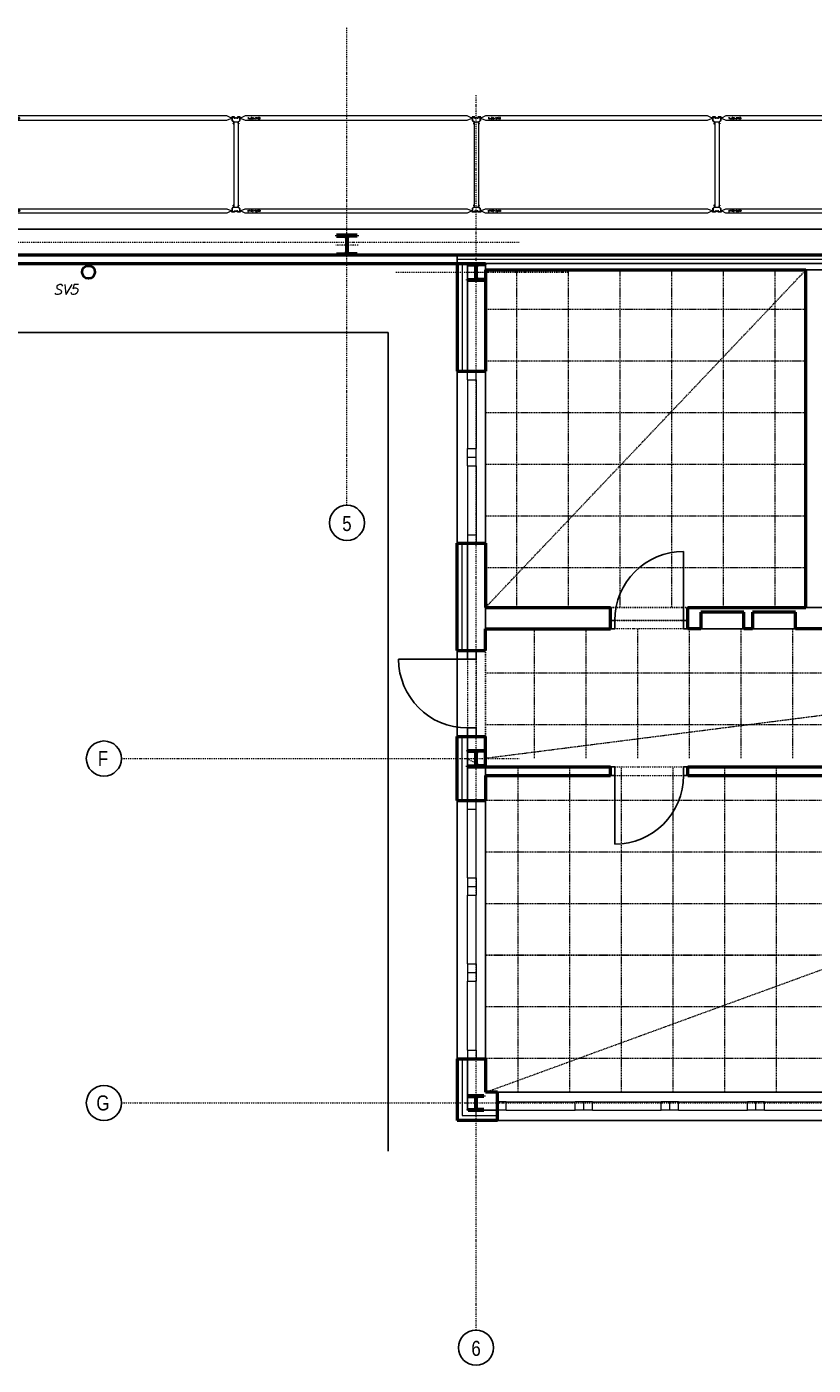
# Model space of a CAD drawing. Header units: millimetres. Extents: x -52574 to 8124, y -11597 to 32980.
# Tile 3 of 7: x -16837 to -7705, y -11597 to 3950. Entities that reach past the tile are written whole.
import ezdxf
from ezdxf.enums import TextEntityAlignment as Align

# ---------------------------------------------------------------- set-up
doc = ezdxf.new("R2010")
doc.units = ezdxf.units.MM
for name, pattern in [('DASHDOT', [25.4, 12.7, -6.35, 0, -6.35]), ('DASHED', [19.05, 12.7, -6.35]), ('DGN Style 2', [56.260671, 33.756403, -22.504268]), ('DIVIDE', [31.75, 12.7, -6.35, 0, -6.35, 0, -6.35]), ('DOT', [6.35, 0, -6.35]), ('SPOJITÁ', [0])]:
    doc.linetypes.add(name, pattern=pattern)
for name, color, linetype, lineweight in [('CKDVERE_', 7, 'Continuous', 25), ('CKDVERE_NADROVINOU', 1, 'DASHDOT', 18), ('CKDVERE_ZARUBNE_RAM', 5, 'Continuous', 25), ('CKIZOLACE', 1, 'Continuous', 18), ('CKOKNA', 1, 'Continuous', 18), ('CKRASTR', 7, 'DASHDOT', 15), ('CKRASTR_POPIS', 3, 'Continuous', 25), ('CKSTENY_NADROVINOU', 7, 'DASHDOT', 25), ('CKSTENY_PODROVINOU', 7, 'Continuous', 25), ('CKSTENY_REZ', 6, 'Continuous', 50), ('CKTEXTY_MALE', 3, 'Continuous', 18), ('CSPROFILY_OSY', 1, 'DASHDOT', 18), ('CSPROFILY_REZY', 4, 'Continuous', 50), ('podhledy', 7, 'Continuous', 20), ('pohledy', 7, 'Continuous', 25), ('R-IF_nosniky-silna', 240, 'Continuous', 0), ('ZTI-DEŠŤOVÁ-KANALIZACE', 210, 'KANALIZACE', 40)]:
    doc.layers.add(name, color=color, linetype=linetype, lineweight=lineweight)
doc.layers.add('CKDVERE_DORAZ', color=7, linetype='DOT', lineweight=25, plot=False)
doc.layers.add('TECH-STOJNY', color=5, linetype='Continuous')
doc.styles.add('_TCW_TXTSTY_E', font='SIMPLEX.SHX', dxfattribs={"height": 17.560974})
doc.styles.add('Arial', font='arial.ttf', dxfattribs={"width": 0.8})
doc.styles.add('KURZIVA', font='italic__.ttf')
doc.styles.get("Standard").update_dxf_attribs({"font": 'arial.ttf'})
doc.linetypes.add('IZOLACE_POLYSTYREN_EXPANDOVANY', pattern='A,1,[224,CADKON.SHX,S=0.01,R=0,X=-0.5,Y=-1.74],-2', length=3)
doc.linetypes.add('IZOLACE_POLYSTYREN_PENOVY', pattern='A,0.001,[228,CADKON.SHX,S=0.1,R=0,X=0,Y=0],-2', length=2.001)
doc.linetypes.add('KANALIZACE', pattern='A,30,-3.5,["C",Standard,S=2.54,R=0,X=-3.81,Y=-1.27],-0.001', length=33.501)

# ---------------------------------------------------------------- blocks, each defined once
blk = doc.blocks.new('CK_S_EXT_HEAHEA180')
for p, q in [((-90, 85.5), (90, 85.5)), ((-90, 85.5), (-90, 76)), ((-90, 76), (-18, 76)), ((-3, -61), (-3, 61)), ((3, -61), (3, 61)), ((90, 76), (18, 76)), ((90, 85.5), (90, 76)), ((-90, -85.5), (-90, -76)), ((-90, -76), (-18, -76)), ((-90, -85.5), (90, -85.5)), ((90, -76), (18, -76)), ((90, -85.5), (90, -76))]:
    blk.add_line(p, q)
for centre, start, end in [((-18, 61), 0, 90), ((18, 61), 90, 180), ((-18, -61), 270, 0), ((18, -61), 180, 270)]:
    blk.add_arc(centre, 15, start, end)
blk = doc.blocks.new('A$C2294005E')
at = {"layer": 'R-IF_nosniky-silna', "linetype": 'Continuous'}
for p, q in [((34, 39), (0, 39)), ((0, 39), (0, 25)), ((0, 25), (4, 25)), ((4, 25), (4, 35)), ((4, 35), (30, 35)), ((30, 35), (30, 21)), ((30, 21), (34, 21)), ((34, 25), (34, 39)), ((36, 25), (34, 25)), ((34, 25), (34, 25)), ((34, 21), (36, 21)), ((38, 25), (36, 25)), ((36, 21), (38, 21)), ((40, 26), (38, 25)), ((38, 21), (40, 20)), ((42, 26), (40, 26)), ((40, 20), (42, 20)), ((44, 26), (42, 26)), ((42, 20), (44, 20)), ((90, 49), (44, 26)), ((44, 20), (90, 1)), ((92, 49), (90, 49)), ((90, 1), (92, 1)), ((94, 49), (92, 49)), ((92, 1), (94, 1)), ((95, 50), (94, 49)), ((94, 1), (95, 0)), ((97, 50), (95, 50)), ((95, 0), (97, 0)), ((99, 50), (97, 50)), ((97, 0), (99, 0)), ((2660, 50), (99, 50)), ((99, 0), (2660, 0)), ((2662, 50), (2660, 50)), ((2660, 0), (2662, 0)), ((2664, 50), (2662, 50)), ((2662, 0), (2664, 0)), ((2666, 49), (2664, 50)), ((2664, 0), (2666, 1)), ((2667, 49), (2666, 49)), ((2666, 1), (2667, 1)), ((2669, 49), (2667, 49)), ((2667, 1), (2669, 1)), ((2715, 26), (2669, 49)), ((2669, 1), (2715, 20)), ((2717, 26), (2715, 26)), ((2715, 20), (2717, 20)), ((2719, 26), (2717, 26)), ((2717, 20), (2719, 20)), ((2721, 25), (2719, 26)), ((2719, 20), (2721, 21)), ((2723, 25), (2721, 25)), ((2721, 21), (2723, 21)), ((2725, 25), (2723, 25)), ((2723, 21), (2725, 21)), ((2726, 25), (2725, 25)), ((2725, 21), (2730, 21)), ((2759, 39), (2726, 39)), ((2726, 39), (2726, 25)), ((2730, 21), (2730, 35)), ((2730, 35), (2755, 35)), ((2755, 35), (2755, 25)), ((2755, 25), (2759, 25)), ((2759, 25), (2759, 39))]:
    blk.add_line(p, q, dxfattribs=at)
at = {"layer": 'R-IF_nosniky-silna', "linetype": 'SPOJITÁ', "style": '_TCW_TXTSTY_E'}
blk.add_text('Txx52-2700', height=17.6, dxfattribs=at).set_placement((119, 31), align=Align.TOP_LEFT)
blk = doc.blocks.new('A$C2FA15031')
at = {"layer": 'TECH-STOJNY', "lineweight": 13}
for p, q in [((0, 1111), (0, 1077)), ((1, 1077), (1, 1111)), ((22, 1115), (4, 1115)), ((4, 1113), (22, 1113)), ((24, 1111), (24, 1107)), ((26, 1107), (26, 1111)), ((32, 1105), (28, 1105)), ((28, 1103), (32, 1103)), ((36, 1105), (32, 1105)), ((32, 1103), (36, 1103)), ((40, 1107), (37, 1105)), ((38, 1104), (41, 1106)), ((50, 1107), (42, 1107)), ((42, 1106), (50, 1106)), ((54, 1104), (51, 1106)), ((52, 1107), (55, 1105)), ((56, 1105), (60, 1105)), ((60, 1103), (56, 1103)), ((60, 1105), (64, 1105)), ((64, 1103), (60, 1103)), ((66, 1107), (66, 1111)), ((68, 1111), (68, 1107)), ((70, 1115), (88, 1115)), ((88, 1113), (70, 1113)), ((91, 1077), (91, 1111)), ((92, 1111), (92, 1077)), ((2792, 1111), (2792, 1077)), ((2794, 1077), (2794, 1111)), ((2814, 1115), (2796, 1115)), ((2796, 1113), (2814, 1113)), ((2817, 1111), (2817, 1107)), ((2818, 1107), (2818, 1111)), ((2825, 1105), (2821, 1105)), ((2821, 1103), (2825, 1103)), ((2828, 1105), (2825, 1105)), ((2825, 1103), (2828, 1103)), ((2832, 1107), (2829, 1105)), ((2830, 1104), (2833, 1106)), ((2842, 1107), (2834, 1107)), ((2834, 1106), (2842, 1106)), ((2846, 1104), (2843, 1106)), ((2844, 1107), (2847, 1105)), ((2848, 1105), (2852, 1105)), ((2852, 1103), (2848, 1103)), ((2852, 1105), (2856, 1105)), ((2856, 1103), (2852, 1103)), ((2858, 1107), (2858, 1111)), ((2860, 1111), (2860, 1107)), ((2862, 1115), (2880, 1115)), ((2880, 1113), (2862, 1113)), ((2883, 1077), (2883, 1111)), ((2884, 1111), (2884, 1077)), ((1, 1074), (19, 1058)), ((20, 1059), (2, 1075)), ((17, 1045), (15, 1044)), ((15, 1043), (18, 1043)), ((19, 1038), (15, 1039)), ((15, 1038), (19, 1037)), ((19, 1037), (19, 1038)), ((20, 1056), (20, 1047)), ((21, 1047), (21, 1056)), ((71, 1047), (71, 1056)), ((72, 1059), (90, 1075)), ((72, 1056), (72, 1047)), ((91, 1074), (73, 1058)), ((73, 1038), (77, 1039)), ((77, 1038), (73, 1037)), ((73, 1037), (73, 1038)), ((77, 1043), (74, 1043)), ((75, 1045), (77, 1044)), ((2793, 1074), (2811, 1058)), ((2812, 1059), (2794, 1075)), ((2809, 1045), (2807, 1044)), ((2807, 1043), (2810, 1043)), ((2811, 1038), (2807, 1039)), ((2807, 1038), (2811, 1037)), ((2811, 1037), (2811, 1038)), ((2812, 1056), (2812, 1047)), ((2813, 1047), (2813, 1056)), ((2863, 1047), (2863, 1056)), ((2864, 1059), (2882, 1075)), ((2864, 1056), (2864, 1047)), ((2883, 1074), (2865, 1058)), ((2865, 1038), (2869, 1039)), ((2869, 1038), (2865, 1037)), ((2865, 1037), (2865, 1038)), ((2869, 1043), (2866, 1043)), ((2867, 1045), (2869, 1044)), ((0, 19), (0, 53)), ((1, 56), (19, 72)), ((1, 53), (1, 19)), ((20, 71), (2, 55)), ((4, 16), (22, 16)), ((22, 15), (4, 15)), ((15, 92), (19, 93)), ((19, 92), (15, 91)), ((15, 87), (18, 87)), ((17, 85), (15, 86)), ((19, 93), (19, 92)), ((20, 74), (20, 83)), ((21, 83), (21, 74)), ((24, 19), (24, 22)), ((26, 22), (26, 19)), ((28, 26), (32, 26)), ((32, 25), (28, 25)), ((32, 26), (36, 26)), ((36, 25), (32, 25)), ((40, 23), (37, 25)), ((38, 26), (41, 24)), ((42, 24), (50, 24)), ((50, 22), (42, 22)), ((54, 26), (51, 24)), ((52, 23), (55, 25)), ((60, 26), (56, 26)), ((56, 25), (60, 25)), ((64, 26), (60, 26)), ((60, 25), (64, 25)), ((66, 22), (66, 19)), ((68, 19), (68, 22)), ((88, 16), (70, 16)), ((70, 15), (88, 15)), ((71, 83), (71, 74)), ((72, 74), (72, 83)), ((72, 71), (90, 55)), ((77, 92), (73, 93)), ((73, 93), (73, 92)), ((73, 92), (77, 91)), ((91, 56), (73, 72)), ((77, 87), (74, 87)), ((75, 85), (77, 86)), ((91, 53), (91, 19)), ((92, 19), (92, 53)), ((2792, 19), (2792, 53)), ((2793, 56), (2811, 72)), ((2812, 71), (2794, 55)), ((2794, 53), (2794, 19)), ((2796, 16), (2814, 16)), ((2814, 15), (2796, 15)), ((2807, 92), (2811, 93)), ((2811, 92), (2807, 91)), ((2807, 87), (2810, 87)), ((2809, 85), (2807, 86)), ((2811, 93), (2811, 92)), ((2812, 74), (2812, 83)), ((2813, 83), (2813, 74)), ((2817, 19), (2817, 22)), ((2818, 22), (2818, 19)), ((2821, 26), (2825, 26)), ((2825, 25), (2821, 25)), ((2825, 26), (2828, 26)), ((2828, 25), (2825, 25)), ((2832, 23), (2829, 25)), ((2830, 26), (2833, 24)), ((2834, 24), (2842, 24)), ((2842, 22), (2834, 22)), ((2846, 26), (2843, 24)), ((2844, 23), (2847, 25)), ((2852, 26), (2848, 26)), ((2848, 25), (2852, 25)), ((2856, 26), (2852, 26)), ((2852, 25), (2856, 25)), ((2858, 22), (2858, 19)), ((2860, 19), (2860, 22)), ((2880, 16), (2862, 16)), ((2862, 15), (2880, 15)), ((2863, 83), (2863, 74)), ((2864, 74), (2864, 83)), ((2864, 71), (2882, 55)), ((2869, 92), (2865, 93)), ((2865, 93), (2865, 92)), ((2865, 92), (2869, 91)), ((2883, 56), (2865, 72)), ((2869, 87), (2866, 87)), ((2867, 85), (2869, 86)), ((2883, 53), (2883, 19)), ((2884, 19), (2884, 53))]:
    blk.add_line(p, q, dxfattribs=at)
at = {"layer": 'TECH-STOJNY', "linetype": 'Continuous', "lineweight": 0}
for p, q in [((27, 1105), (27, 1104)), ((34, 1105), (34, 1103)), ((58, 1105), (58, 1103)), ((65, 1105), (65, 1104)), ((2819, 1105), (2819, 1104)), ((2826, 1105), (2826, 1103)), ((2850, 1105), (2850, 1103)), ((2857, 1105), (2857, 1104)), ((21, 1062), (71, 1062)), ((21, 1062), (21, 68)), ((71, 1062), (71, 68)), ((2813, 1062), (2863, 1062)), ((2813, 1062), (2813, 68)), ((2863, 1062), (2863, 68)), ((21, 68), (71, 68)), ((34, 25), (34, 26)), ((58, 25), (58, 26)), ((65, 25), (65, 26)), ((2813, 68), (2863, 68)), ((2826, 25), (2826, 26)), ((2850, 25), (2850, 26))]:
    blk.add_line(p, q, dxfattribs=at)
at = {"layer": 'TECH-STOJNY', "linetype": 'DGN Style 2', "lineweight": 0, "flags": 128}
for points in [[(17, 1113), (9, 1113), (9, 1115), (17, 1115)], [(75, 1113), (83, 1113), (83, 1115), (75, 1115)], [(2809, 1113), (2801, 1113), (2801, 1115), (2809, 1115)], [(2867, 1113), (2875, 1113), (2875, 1115), (2867, 1115)], [(1, 41), (0, 41), (0, 30), (1, 30)], [(17, 16), (9, 16), (9, 15), (17, 15)], [(75, 16), (83, 16), (83, 15), (75, 15)], [(91, 41), (92, 41), (92, 30), (91, 30)], [(2794, 41), (2792, 41), (2792, 30), (2794, 30)], [(2809, 16), (2801, 16), (2801, 15), (2809, 15)], [(2867, 16), (2875, 16), (2875, 15), (2867, 15)], [(2883, 41), (2884, 41), (2884, 30), (2883, 30)]]:
    blk.add_lwpolyline(points, close=True, dxfattribs=at)
at = {"layer": 'TECH-STOJNY', "linetype": 'DGN Style 2', "flags": 128}
for points in [[(21, 1047), (20, 1047), (20, 1056), (21, 1056)], [(71, 1047), (72, 1047), (72, 1056), (71, 1056)], [(2813, 1047), (2812, 1047), (2812, 1056), (2813, 1056)], [(2863, 1047), (2864, 1047), (2864, 1056), (2863, 1056)], [(21, 83), (20, 83), (20, 74), (21, 74)], [(71, 83), (72, 83), (72, 74), (71, 74)], [(2813, 83), (2812, 83), (2812, 74), (2813, 74)], [(2863, 83), (2864, 83), (2864, 74), (2863, 74)]]:
    blk.add_lwpolyline(points, close=True, dxfattribs=at)
at = {"layer": 'TECH-STOJNY', "linetype": 'Continuous', "lineweight": 13}
for centre, radius, start, end in [((4, 1111), 4, 90, 180), ((4, 1111), 2.5, 90, 180), ((22, 1111), 4, 0, 90), ((64, 1107), 4, 270, 0), ((64, 1107), 2.5, 270, 0), ((70, 1111), 2.5, 90, 180), ((2796, 1111), 4, 90, 180), ((2796, 1111), 2.5, 90, 180), ((2814, 1111), 4, 0, 90), ((2856, 1107), 4, 270, 0), ((2856, 1107), 2.5, 270, 0), ((2862, 1111), 2.5, 90, 180), ((16, 1056), 3.5, 0, 37.9772), ((76, 1055), 5, 142.0228, 180), ((87, 1077), 3.5, 322.0228, 0), ((87, 1077), 5, 322.0228, 0), ((2808, 1056), 3.5, 0, 37.9772), ((2868, 1055), 5, 142.0228, 180), ((2879, 1077), 3.5, 322.0228, 0), ((2879, 1077), 5, 322.0228, 0), ((4, 19), 4, 180, 270), ((4, 19), 2.5, 180, 270), ((16, 74), 3.5, 322.0228, 0), ((22, 19), 4, 270, 0), ((64, 22), 4, 0, 90), ((64, 22), 2.5, 0, 90), ((70, 19), 2.5, 180, 270), ((76, 75), 5, 180, 217.9772), ((87, 53), 3.5, 0, 37.9772), ((87, 53), 5, 0, 37.9772), ((2796, 19), 4, 180, 270), ((2796, 19), 2.5, 180, 270), ((2808, 74), 3.5, 322.0228, 0), ((2814, 19), 4, 270, 0), ((2856, 22), 4, 0, 90), ((2856, 22), 2.5, 0, 90), ((2862, 19), 2.5, 180, 270), ((2868, 75), 5, 180, 217.9772), ((2879, 53), 3.5, 0, 37.9772), ((2879, 53), 5, 0, 37.9772)]:
    blk.add_arc(centre, radius, start, end, dxfattribs=at)
at = {"layer": 'TECH-STOJNY', "linetype": 'Continuous', "lineweight": 13, "extrusion": (0, 0, -1)}
for centre, radius, start, end in [((-22, 1111), 2.5, 90, 180), ((-28, 1107), 4, 270, 0), ((-28, 1107), 2.5, 270, 0), ((-70, 1111), 4, 0, 90), ((-88, 1111), 4, 90, 180), ((-88, 1111), 2.5, 90, 180), ((-2814, 1111), 2.5, 90, 180), ((-2821, 1107), 4, 270, 0), ((-2821, 1107), 2.5, 270, 0), ((-2862, 1111), 4, 0, 90), ((-2880, 1111), 4, 90, 180), ((-2880, 1111), 2.5, 90, 180), ((-5, 1077), 5, 322.0228, 0), ((-5, 1077), 3.5, 322.0228, 0), ((-16, 1055), 5, 142.0228, 180), ((-76, 1056), 3.5, 0, 37.9772), ((-2797, 1077), 5, 322.0228, 0), ((-2797, 1077), 3.5, 322.0228, 0), ((-2808, 1055), 5, 142.0228, 180), ((-2868, 1056), 3.5, 0, 37.9772), ((-5, 53), 5, 0, 37.9772), ((-5, 53), 3.5, 0, 37.9772), ((-16, 75), 5, 180, 217.9772), ((-22, 19), 2.5, 180, 270), ((-28, 22), 4, 0, 90), ((-28, 22), 2.5, 0, 90), ((-70, 19), 4, 270, 0), ((-76, 74), 3.5, 322.0228, 0), ((-88, 19), 4, 180, 270), ((-88, 19), 2.5, 180, 270), ((-2797, 53), 5, 0, 37.9772), ((-2797, 53), 3.5, 0, 37.9772), ((-2808, 75), 5, 180, 217.9772), ((-2814, 19), 2.5, 180, 270), ((-2821, 22), 4, 0, 90), ((-2821, 22), 2.5, 0, 90), ((-2862, 19), 4, 270, 0), ((-2868, 74), 3.5, 322.0228, 0), ((-2880, 19), 4, 180, 270), ((-2880, 19), 2.5, 180, 270)]:
    blk.add_arc(centre, radius, start, end, dxfattribs=at)
at = {"layer": 'TECH-STOJNY', "lineweight": 13, "extrusion": (0, 0, -1)}
for centre, radius, start, end in [((-36, 1107), 2.25, 240, 270), ((-42, 1104), 2.25, 60, 90), ((-50, 1104), 3.75, 90, 120), ((-56, 1107), 3.75, 270, 300), ((-2828, 1107), 2.25, 240, 270), ((-2834, 1104), 2.25, 60, 90), ((-2842, 1104), 3.75, 90, 120), ((-2848, 1107), 3.75, 270, 300), ((-15, 1041), 1.98, 268.9676, 92.1963), ((-17, 1047), 2.5, 180, 262.9908), ((-75, 1047), 4, 277.8452, 0), ((-77, 1041), 3.48, 91.0523, 268.9355), ((-2807, 1041), 1.98, 268.9676, 92.1963), ((-2809, 1047), 2.5, 180, 262.9908), ((-2867, 1047), 4, 277.8452, 0), ((-2869, 1041), 3.48, 91.0523, 268.9355), ((-15, 89), 1.98, 267.8037, 91.0324), ((-17, 83), 2.5, 97.0092, 180), ((-36, 23), 2.25, 90, 120), ((-42, 26), 2.25, 270, 300), ((-50, 26), 3.75, 240, 270), ((-56, 23), 3.75, 60, 90), ((-75, 83), 4, 0, 82.1548), ((-77, 89), 3.48, 91.0645, 268.9477), ((-2807, 89), 1.98, 267.8037, 91.0324), ((-2809, 83), 2.5, 97.0092, 180), ((-2828, 23), 2.25, 90, 120), ((-2834, 26), 2.25, 270, 300), ((-2842, 26), 3.75, 240, 270), ((-2848, 23), 3.75, 60, 90), ((-2867, 83), 4, 0, 82.1548), ((-2869, 89), 3.48, 91.0645, 268.9477)]:
    blk.add_arc(centre, radius, start, end, dxfattribs=at)
at = {"layer": 'TECH-STOJNY', "lineweight": 13}
for centre, radius, start, end in [((36, 1107), 3.75, 270, 300), ((42, 1104), 3.75, 90, 120), ((50, 1104), 2.25, 60, 90), ((56, 1107), 2.25, 240, 270), ((2828, 1107), 3.75, 270, 300), ((2834, 1104), 3.75, 90, 120), ((2842, 1104), 2.25, 60, 90), ((2848, 1107), 2.25, 240, 270), ((15, 1041), 3.48, 91.0523, 268.9355), ((17, 1047), 4, 277.8452, 0), ((75, 1047), 2.5, 180, 262.9908), ((77, 1041), 1.98, 268.9676, 92.1963), ((2807, 1041), 3.48, 91.0523, 268.9355), ((2809, 1047), 4, 277.8452, 0), ((2867, 1047), 2.5, 180, 262.9908), ((2869, 1041), 1.98, 268.9676, 92.1963), ((15, 89), 3.48, 91.0645, 268.9477), ((17, 83), 4, 0, 82.1548), ((36, 23), 3.75, 60, 90), ((42, 26), 3.75, 240, 270), ((50, 26), 2.25, 270, 300), ((56, 23), 2.25, 90, 120), ((75, 83), 2.5, 97.0092, 180), ((77, 89), 1.98, 267.8037, 91.0324), ((2807, 89), 3.48, 91.0645, 268.9477), ((2809, 83), 4, 0, 82.1548), ((2828, 23), 3.75, 60, 90), ((2834, 26), 3.75, 240, 270), ((2842, 26), 2.25, 270, 300), ((2848, 23), 2.25, 90, 120), ((2867, 83), 2.5, 97.0092, 180), ((2869, 89), 1.98, 267.8037, 91.0324)]:
    blk.add_arc(centre, radius, start, end, dxfattribs=at)
at = {"color": 7, "linetype": 'DGN Style 2', "lineweight": 0}
blk.add_blockref('A$C2294005E', (62, 1080), dxfattribs=at)
at = {"color": 7, "linetype": 'DGN Style 2', "lineweight": 0, "xscale": -1, "rotation": 180}
blk.add_blockref('A$C2294005E', (62, 50), dxfattribs=at)
blk = doc.blocks.new('CK_S_EXT_HEAHEA200')
for p, q in [((-100, 95), (100, 95)), ((-100, 95), (-100, 85)), ((-100, 85), (-21.25, 85)), ((-3.25, -67), (-3.25, 67)), ((3.25, -67), (3.25, 67)), ((100, 85), (21.25, 85)), ((100, 95), (100, 85)), ((-100, -95), (-100, -85)), ((-100, -85), (-21.25, -85)), ((-100, -95), (100, -95)), ((100, -85), (21.25, -85)), ((100, -95), (100, -85))]:
    blk.add_line(p, q)
for centre, start, end in [((-21.25, 67), 0, 90), ((21.25, 67), 90, 180), ((-21.25, -67), 270, 0), ((21.25, -67), 180, 270)]:
    blk.add_arc(centre, 18, start, end)
blk = doc.blocks.new('CK_S_EXT_HEAHEA240')
for p, q in [((-120, 115), (120, 115)), ((-120, 115), (-120, 103)), ((-120, 103), (-24.75, 103)), ((-3.75, -82), (-3.75, 82)), ((3.75, -82), (3.75, 82)), ((120, 103), (24.75, 103)), ((120, 115), (120, 103)), ((-120, -115), (-120, -103)), ((-120, -103), (-24.75, -103)), ((-120, -115), (120, -115)), ((120, -103), (24.75, -103)), ((120, -115), (120, -103))]:
    blk.add_line(p, q)
for centre, start, end in [((-24.75, 82), 0, 90), ((24.75, 82), 90, 180), ((-24.75, -82), 270, 0), ((24.75, -82), 180, 270)]:
    blk.add_arc(centre, 21, start, end)
blk = doc.blocks.new('podhled 1NP')
at = {"layer": 'podhledy', "color": 211, "linetype": 'DASHED', "true_color": 0xff85ff}
for p, q in [((1000, 1300), (5000, 3800)), ((-11510, -2795), (-7790, 1125)), ((-11150, 1125), (-11150, -2795)), ((-10550, 1125), (-10550, -2795)), ((-9950, 1125), (-9950, -2795)), ((-9350, 1125), (-9350, -2795)), ((-8750, 1125), (-8750, -2795)), ((-8150, 1125), (-8150, -2795)), ((-7290, -945), (-4440, 1125)), ((4770, 1125), (1000, -5765)), ((1385, 1125), (1385, -8426)), ((1985, 1125), (1985, -8426)), ((2585, 1125), (2585, -4045)), ((3185, 1125), (3185, -4045)), ((3785, 1125), (3785, -4045)), ((4385, 1125), (4385, -4045)), ((-7790, 665), (-11510, 665)), ((4770, 640), (1000, 640)), ((-7790, 65), (-11510, 65)), ((4770, 40), (1000, 40)), ((-7790, -535), (-11510, -535)), ((4770, -560), (1000, -560)), ((-7590, -1945), (-5740, -1045)), ((-5540, -4545), (-5540, -1045)), ((-4940, -4545), (-4940, -1045)), ((-4340, -4545), (-4340, -1045)), ((-7790, -1135), (-11510, -1135)), ((-4340, -1160), (-5640, -1160)), ((-740, -4435), (-740, -1200)), ((-140, -4435), (-140, -1200)), ((460, -4435), (460, -1200)), ((4770, -1160), (1000, -1160)), ((-7790, -1735), (-11510, -1735)), ((-4340, -1760), (-5640, -1760)), ((900, -1760), (-1240, -1760)), ((4770, -1760), (1000, -1760)), ((-7590, -2945), (-5740, -2045)), ((-7790, -2335), (-11510, -2335)), ((-4340, -2360), (-5640, -2360)), ((900, -2360), (-1240, -2360)), ((4770, -2360), (1000, -2360)), ((-11510, -4545), (900, -2960)), ((-10940, -4545), (-10940, -3045)), ((-10340, -4545), (-10340, -3045)), ((-9740, -4545), (-9740, -3045)), ((-9140, -4545), (-9140, -3045)), ((-9010, -3045), (-8510, -3045)), ((-8540, -4545), (-8540, -3045)), ((-8410, -3045), (-7910, -3045)), ((-7940, -4545), (-7940, -3045)), ((-7340, -4545), (-7340, -3045)), ((-6740, -4545), (-6740, -3045)), ((-6140, -4545), (-6140, -3045)), ((-4340, -2960), (-5640, -2960)), ((-3740, -4545), (-3740, -3075)), ((-3140, -4545), (-3140, -3075)), ((-2540, -4545), (-2540, -3075)), ((-1940, -4545), (-1940, -3075)), ((-1340, -4545), (-1340, -3075)), ((900, -2960), (-1240, -2960)), ((4770, -2960), (1000, -2960)), ((900, -3560), (-11510, -3560)), ((1000, -3560), (900, -3560)), ((4620, -3560), (1000, -3560)), ((900, -4160), (-11510, -4160)), ((2400, -4160), (1000, -4160)), ((2500, -8426), (4770, -4145)), ((3035, -4145), (3035, -8426)), ((3635, -4145), (3635, -8426)), ((4235, -4145), (4235, -8426)), ((2500, -4485), (4770, -4485)), ((-11510, -8426), (-1150, -4645)), ((-11130, -8426), (-11130, -4645)), ((-10530, -8426), (-10530, -4645)), ((-9930, -8426), (-9930, -4645)), ((-9330, -8426), (-9330, -4645)), ((-8730, -8426), (-8730, -4645)), ((-8130, -8426), (-8130, -4645)), ((-7530, -8426), (-7530, -4645)), ((-6930, -8176), (-6930, -4645)), ((-6330, -8426), (-6330, -4645)), ((-5730, -8425), (-5730, -4645)), ((-5130, -8425), (-5130, -4645)), ((-4530, -8425), (-4530, -4645)), ((-3930, -8425), (-3930, -4645)), ((-3330, -8425), (-3330, -4645)), ((-2730, -8425), (-2730, -4645)), ((-2130, -8425), (-2130, -4645)), ((-1530, -8425), (-1530, -4645)), ((-1000, -6795), (900, -4645)), ((2400, -4760), (1000, -4760)), ((-1150, -5035), (-11510, -5036)), ((2500, -5085), (4770, -5085)), ((2400, -5360), (1000, -5360)), ((-1150, -5635), (-11510, -5636)), ((2500, -5685), (4770, -5685)), ((2400, -5960), (1000, -5960)), ((-1150, -6235), (-11510, -6236)), ((2500, -6285), (4770, -6285)), ((2400, -6560), (1000, -6560)), ((-1150, -6835), (-11510, -6836)), ((-1150, -6835), (-11510, -6835)), ((-1000, -8426), (900, -6945)), ((2500, -6885), (4770, -6885)), ((2400, -7160), (1000, -7160)), ((-1150, -7435), (-11510, -7435)), ((2500, -7485), (4770, -7485)), ((2400, -7760), (1000, -7760)), ((-1150, -8035), (-11510, -8035)), ((2500, -8085), (4770, -8085)), ((2400, -8360), (1000, -8360))]:
    blk.add_line(p, q, dxfattribs=at)
for points in [[(1050, 3750), (4950, 3750), (4950, 1350), (1050, 1350)], [(-7540, 1075), (-7540, 5), (-7240, 5), (-7240, -895), (-4490, -895), (-4490, 1075)], [(-7290, -45), (-7590, -45), (-7590, -945), (-7290, -945)], [(-7540, -1095), (-5790, -1095), (-5790, -1895), (-7540, -1895)], [(-5790, -2095), (-7540, -2095), (-7540, -2895), (-5790, -2895)], [(-950, -4695), (850, -4695), (850, -6745), (-950, -6745)], [(-950, -6995), (850, -6995), (850, -8376), (-950, -8376)]]:
    blk.add_lwpolyline(points, close=True, dxfattribs=at)

msp = doc.modelspace()

# ---------------------------------------------------------------- linework, layer by layer
at = {"color": 7, "linetype": 'Continuous', "lineweight": 0}
msp.add_line((-36940, 1600), (8124, 1600), dxfattribs=at)
at = {"layer": 'CKDVERE_', "color": 7}
for p, q in [((-9210, -2945), (-9210, -2145)), ((-11720, -3395), (-12520, -3395)), ((-10010, -4745), (-10010, -5545))]:
    msp.add_line(p, q, dxfattribs=at)
for centre, start, end in [((-9210, -2945), 90, 180), ((-11720, -3395), 180, 270), ((-10010, -4745), 270, 0)]:
    msp.add_arc(centre, 800, start, end, dxfattribs=at)
at = {"layer": 'CKDVERE_DORAZ', "color": 7}
for p, q in [((-10060, -3045), (-9160, -3045)), ((-11720, -3345), (-11720, -4245)), ((-10060, -4745), (-9160, -4745))]:
    msp.add_line(p, q, dxfattribs=at)
at = {"layer": 'CKDVERE_NADROVINOU', "color": 7}
for p, q in [((-9210, -2945), (-10010, -2945)), ((-9210, -3045), (-10010, -3045)), ((-11720, -3395), (-11720, -4195)), ((-11620, -3395), (-11620, -4195)), ((-10010, -4645), (-9210, -4645)), ((-10010, -4745), (-9210, -4745))]:
    msp.add_line(p, q, dxfattribs=at)
at = {"layer": 'CKDVERE_ZARUBNE_RAM', "color": 7}
for p, q in [((-10060, -2945), (-10010, -2945)), ((-10060, -3045), (-10060, -2945)), ((-10010, -2945), (-10010, -3045)), ((-9160, -2945), (-9210, -2945)), ((-9210, -2945), (-9210, -3045)), ((-9160, -3045), (-9160, -2945)), ((-10010, -3045), (-10060, -3045)), ((-9210, -3045), (-9160, -3045)), ((-11720, -3295), (-11720, -3395)), ((-11620, -3295), (-11720, -3295)), ((-11720, -3395), (-11620, -3395)), ((-11620, -3395), (-11620, -3295)), ((-11720, -4295), (-11720, -4195)), ((-11720, -4195), (-11620, -4195)), ((-11620, -4195), (-11620, -4295)), ((-11620, -4295), (-11720, -4295)), ((-10010, -4645), (-10060, -4645)), ((-10060, -4645), (-10060, -4745)), ((-10010, -4745), (-10010, -4645)), ((-9210, -4745), (-9210, -4645)), ((-9210, -4645), (-9160, -4645)), ((-9160, -4645), (-9160, -4745)), ((-10060, -4745), (-10010, -4745)), ((-9160, -4745), (-9210, -4745))]:
    msp.add_line(p, q, dxfattribs=at)
at = {"layer": 'CKIZOLACE', "color": 7, "linetype": 'IZOLACE_POLYSTYREN_PENOVY', "ltscale": 5}
msp.add_lwpolyline([(-11840, 1250), (-405, 1250)], dxfattribs=at)
at = {"layer": 'CKIZOLACE', "color": 7, "linetype": 'IZOLACE_POLYSTYREN_EXPANDOVANY', "ltscale": 3}
for points in [[(-11780, 1200), (-11780, -50)], [(-11780, -3295), (-11780, -2050)], [(-11780, -5036), (-11780, -4295)], [(-11780, -8036), (-11780, -8696), (-11370, -8696)]]:
    msp.add_lwpolyline(points, dxfattribs=at)
at = {"layer": 'CKOKNA', "color": 7}
for p, q in [((-11720, -150), (-11720, -50)), ((-11720, -50), (-11620, -50)), ((-11720, -150), (-11720, -950)), ((-11720, -150), (-11620, -150)), ((-11620, -150), (-11620, -50)), ((-11620, -150), (-11620, -950)), ((-11720, -1050), (-11720, -950)), ((-11720, -950), (-11620, -950)), ((-11720, -1050), (-11620, -1050)), ((-11720, -1150), (-11720, -1050)), ((-11620, -1050), (-11620, -950)), ((-11620, -1150), (-11620, -1050)), ((-11720, -1150), (-11720, -1950)), ((-11720, -1150), (-11620, -1150)), ((-11620, -1150), (-11620, -1950)), ((-11720, -1950), (-11620, -1950)), ((-11720, -1950), (-11720, -2050)), ((-11620, -1950), (-11620, -2050)), ((-11720, -2050), (-11620, -2050)), ((-11720, -5136), (-11720, -5036)), ((-11720, -5036), (-11620, -5036)), ((-11620, -5136), (-11620, -5036)), ((-11720, -5936), (-11720, -5136)), ((-11720, -5136), (-11620, -5136)), ((-11620, -5936), (-11620, -5136)), ((-11720, -5936), (-11620, -5936)), ((-11720, -5936), (-11720, -6036)), ((-11720, -6036), (-11620, -6036)), ((-11720, -6036), (-11720, -6136)), ((-11620, -5936), (-11620, -6036)), ((-11620, -6036), (-11620, -6136)), ((-11720, -6936), (-11720, -6136)), ((-11720, -6136), (-11620, -6136)), ((-11620, -6936), (-11620, -6136)), ((-11720, -6936), (-11620, -6936)), ((-11720, -6936), (-11720, -7036)), ((-11620, -6936), (-11620, -7036)), ((-11720, -7036), (-11620, -7036)), ((-11720, -7036), (-11720, -7136)), ((-11720, -7936), (-11720, -7136)), ((-11720, -7136), (-11620, -7136)), ((-11620, -7036), (-11620, -7136)), ((-11620, -7936), (-11620, -7136)), ((-11720, -7936), (-11620, -7936)), ((-11720, -7936), (-11720, -8036)), ((-11720, -8036), (-11620, -8036)), ((-11620, -7936), (-11620, -8036)), ((-11270, -8536), (-11370, -8536)), ((-11370, -8636), (-11370, -8536)), ((-11270, -8536), (-10470, -8536)), ((-11270, -8636), (-11270, -8536)), ((-10370, -8536), (-10470, -8536)), ((-10470, -8636), (-10470, -8536)), ((-10370, -8636), (-10370, -8536)), ((-10270, -8536), (-10370, -8536)), ((-10270, -8536), (-9470, -8536)), ((-10270, -8636), (-10270, -8536)), ((-9370, -8536), (-9470, -8536)), ((-9470, -8636), (-9470, -8536)), ((-9370, -8636), (-9370, -8536)), ((-9270, -8536), (-9370, -8536)), ((-9270, -8536), (-8470, -8536)), ((-9270, -8636), (-9270, -8536)), ((-8370, -8536), (-8470, -8536)), ((-8470, -8636), (-8470, -8536)), ((-8270, -8536), (-8370, -8536)), ((-8370, -8636), (-8370, -8536)), ((-8270, -8536), (-7470, -8536)), ((-8270, -8636), (-8270, -8536)), ((-11270, -8636), (-11370, -8636)), ((-11270, -8636), (-10470, -8636)), ((-10370, -8636), (-10470, -8636)), ((-10270, -8636), (-10370, -8636)), ((-10270, -8636), (-9470, -8636)), ((-9370, -8636), (-9470, -8636)), ((-9270, -8636), (-9370, -8636)), ((-9270, -8636), (-8470, -8636)), ((-8370, -8636), (-8470, -8636)), ((-8270, -8636), (-8370, -8636)), ((-8270, -8636), (-7470, -8636))]:
    msp.add_line(p, q, dxfattribs=at)
at = {"layer": 'CKRASTR', "color": 7}
for p, q in [((-13120, -1608), (-13120, 3950)), ((-11620, -11189), (-11620, 3157)), ((-48433, 1450), (-11120, 1450)), ((-12550, 1100), (-10554, 1100)), ((-15738, -4550), (-11120, -4550)), ((-15738, -8550), (5880, -8550))]:
    msp.add_line(p, q, dxfattribs=at)
at = {"layer": 'CKRASTR_POPIS', "color": 7}
for centre in [(-13120, -1812), (-15942, -4550), (-15942, -8550), (-11620, -11393)]:
    msp.add_circle(centre, 204, dxfattribs=at)
at = {"layer": 'CKSTENY_NADROVINOU', "color": 7}
for p, q in [((-10060, -2795), (-9160, -2795)), ((-10060, -2945), (-9160, -2945)), ((-11510, -4295), (-11510, -3295))]:
    msp.add_line(p, q, dxfattribs=at)
at = {"layer": 'CKSTENY_PODROVINOU', "color": 7}
for p, q in [((-405, 1600), (-36940, 1600)), ((-11840, 1300), (-405, 1300)), ((-11840, 1200), (-11840, 1300)), ((-11840, 1300), (-11840, 1200)), ((-11840, 1200), (-405, 1200)), ((-11510, 1200), (-11840, 1200)), ((-11720, 1200), (-11840, 1200)), ((-11720, 1200), (-11720, -50)), ((-1000, 1200), (-11510, 1200)), ((-11510, 1125), (-11510, 1200)), ((-7790, 1125), (-7590, 1125)), ((-11840, -50), (-11840, -2050)), ((-11720, -50), (-11840, -50)), ((-11510, -50), (-11510, -2050)), ((-11720, -2050), (-11840, -2050)), ((-11720, -3295), (-11720, -2050)), ((-11510, -3045), (-11510, -2795)), ((-11840, -4295), (-11840, -3295)), ((-11720, -3295), (-11840, -3295)), ((-11720, -4295), (-11840, -4295)), ((-11720, -5036), (-11720, -4295)), ((-11510, -4745), (-11510, -4645)), ((-11840, -8036), (-11840, -5036)), ((-11720, -5036), (-11840, -5036)), ((-11510, -8036), (-11510, -5036)), ((-11720, -8036), (-11840, -8036)), ((-11720, -8036), (-11720, -8636)), ((-11370, -8426), (-7370, -8426)), ((-11720, -8636), (-11370, -8636)), ((-11370, -8636), (-11370, -8756)), ((-11370, -8756), (-7370, -8756))]:
    msp.add_line(p, q, dxfattribs=at)
at = {"layer": 'CKSTENY_PODROVINOU', "color": 7, "linetype": 'Continuous'}
msp.add_line((-7790, -2795), (-7590, -2795), dxfattribs=at)
at = {"layer": 'CKSTENY_REZ', "color": 7}
for p, q in [((-37240, 1300), (-405, 1300)), ((-37340, 1200), (-11840, 1200)), ((-11840, 1200), (-11510, 1200)), ((-11840, 1200), (-11840, -50)), ((-11510, 1125), (-7790, 1125)), ((-11510, 1125), (-11510, -50)), ((-7790, -2795), (-7790, 1125)), ((-11840, -50), (-11510, -50)), ((-11840, -3295), (-11840, -2050)), ((-11840, -2050), (-11510, -2050)), ((-11510, -2050), (-11510, -2795)), ((-11510, -2795), (-10060, -2795)), ((-10060, -3045), (-10060, -2795)), ((-9160, -2795), (-7790, -2795)), ((-9160, -3045), (-9160, -2795)), ((-8510, -2850), (-9010, -2850)), ((-9010, -2850), (-9010, -3045)), ((-8510, -3045), (-8510, -2850)), ((-7910, -2850), (-8410, -2850)), ((-8410, -2850), (-8410, -3045)), ((-7910, -3045), (-7910, -2850)), ((-11510, -3045), (-10060, -3045)), ((-11510, -3295), (-11510, -3045)), ((-9010, -3045), (-9160, -3045)), ((-8410, -3045), (-8510, -3045)), ((-7590, -3045), (-7910, -3045)), ((-11840, -3295), (-11510, -3295)), ((-11840, -5036), (-11840, -4295)), ((-11840, -4295), (-11510, -4295)), ((-11510, -4645), (-11510, -4295)), ((-11510, -4645), (-10060, -4645)), ((-10060, -4745), (-10060, -4645)), ((-9160, -4645), (-7240, -4645)), ((-9160, -4745), (-9160, -4645)), ((-11510, -4745), (-10060, -4745)), ((-11510, -4745), (-11510, -5036)), ((-9160, -4745), (-6360, -4745)), ((-11840, -5036), (-11510, -5036)), ((-11840, -8036), (-11840, -8756)), ((-11840, -8036), (-11510, -8036)), ((-11510, -8036), (-11510, -8426)), ((-11370, -8426), (-11510, -8426)), ((-11370, -8756), (-11370, -8426)), ((-11370, -8756), (-11840, -8756))]:
    msp.add_line(p, q, dxfattribs=at)
at = {"layer": 'CSPROFILY_OSY', "color": 7}
for p, q in [((-12990, 1415), (-13250, 1415)), ((-13120, 1540), (-13120, 1290)), ((-11730, 1100), (-11510, 1100)), ((-11620, 995), (-11620, 1205)), ((-11620, -4655), (-11620, -4445)), ((-11730, -4550), (-11510, -4650)), ((-11620, -8646), (-11620, -8454))]:
    msp.add_line(p, q, dxfattribs=at)
at = {"layer": 'pohledy', "color": 7}
for p, q in [((-37340, 400), (-12640, 400)), ((-12640, 400), (-12640, -9110))]:
    msp.add_line(p, q, dxfattribs=at)
for points in [[(-9010, -3045), (-8510, -3045), (-8510, -2850), (-9010, -2850)], [(-8410, -3045), (-7910, -3045), (-7910, -2850), (-8410, -2850)]]:
    msp.add_lwpolyline(points, close=True, dxfattribs=at)
at = {"layer": 'ZTI-DEŠŤOVÁ-KANALIZACE', "color": 7}
msp.add_circle((-16121, 1100), 75, dxfattribs=at)

# ---------------------------------------------------------------- block references
at = {"color": 7, "linetype": 'DGN Style 2', "lineweight": 0}
for p in [(-17246, 1785), (-14454, 1785), (-11662, 1785), (-8870, 1785)]:
    msp.add_blockref('A$C2FA15031', p, dxfattribs=at)
at = {"layer": 'CSPROFILY_REZY', "color": 7, "rotation": 180}
msp.add_blockref('CK_S_EXT_HEAHEA240', (-13120, 1415), dxfattribs=at)
at = {"layer": 'CSPROFILY_REZY', "color": 7}
for name, p in [('CK_S_EXT_HEAHEA200', (-11620, 1100)), ('CK_S_EXT_HEAHEA200', (-11620, -4550)), ('CK_S_EXT_HEAHEA180', (-11620, -8550))]:
    msp.add_blockref(name, p, dxfattribs=at)
at = {"layer": 'podhledy', "linetype": 'DIVIDE'}
msp.add_blockref('podhled 1NP', (0, 0), dxfattribs=at)

# ---------------------------------------------------------------- texts
at = {"layer": 'CKRASTR_POPIS', "color": 7, "style": 'Arial', "width": 0.8}
for s, p in [('5', (-13120, -1821)), ('F', (-15953, -4550)), ('G', (-15953, -8550)), ('6', (-11620, -11401))]:
    msp.add_text(s, height=175, dxfattribs=at).set_placement(p, align=Align.MIDDLE)
at = {"layer": 'CKTEXTY_MALE', "color": 7, "style": 'KURZIVA'}
msp.add_text('SV5', height=115, dxfattribs=at).set_placement((-16528, 840))

doc.saveas('drawing.dxf')
